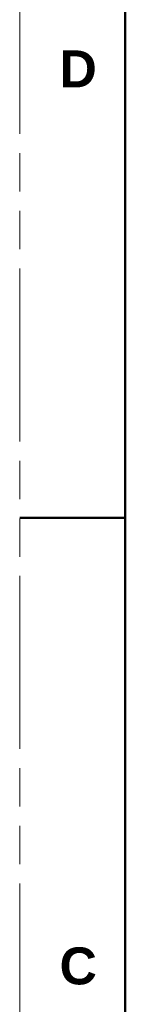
# Model space of a CAD drawing. Header units: millimetres. Extents: x 3925 to 5043, y -86 to 778.
# Tile 33 of 256: x 3925 to 3938, y 179 to 298. Entities that reach past the tile are written whole.
import ezdxf

# ---------------------------------------------------------------- set-up
doc = ezdxf.new("R2010")
doc.units = ezdxf.units.MM
doc.header["$LTSCALE"] = 46.255
doc.linetypes.add('PHANTOM', pattern=[0.8, 0.45, -0.05, 0.1, -0.05, 0.1, -0.05])
doc.layers.get('0').update_dxf_attribs({"linetype": 'CONTINUOUS'})
doc.layers.add('1', color=7, linetype='CONTINUOUS')
doc.styles.add('SLDTEXTSTYLE0', font='arialbd.ttf', dxfattribs={"height": 5.5})

msp = doc.modelspace()

# ---------------------------------------------------------------- linework, layer by layer
at = {"color": 7, "linetype": 'PHANTOM', "lineweight": 0}
msp.add_line((3924.9114, -86.0394), (3924.9114, 777.5606), dxfattribs=at)
at = {"layer": '1', "color": 7, "linetype": 'Continuous', "lineweight": 50}
for p, q in [((3937.6114, 752.1606), (3937.6114, -60.6394)), ((3924.9114, 237.8106), (3937.6114, 237.8106))]:
    msp.add_line(p, q, dxfattribs=at)

# ---------------------------------------------------------------- texts
at = {"layer": '1', "color": 7, "linetype": 'Continuous', "lineweight": 50, "char_height": 4.445, "attachment_point": 1, "style": 'SLDTEXTSTYLE0'}
for s, insert in [('D', (3929.7057, 294.0583)), ('C', (3929.7057, 186.1083))]:
    msp.add_mtext(s, dxfattribs=dict(at, insert=insert))

doc.saveas('drawing.dxf')
